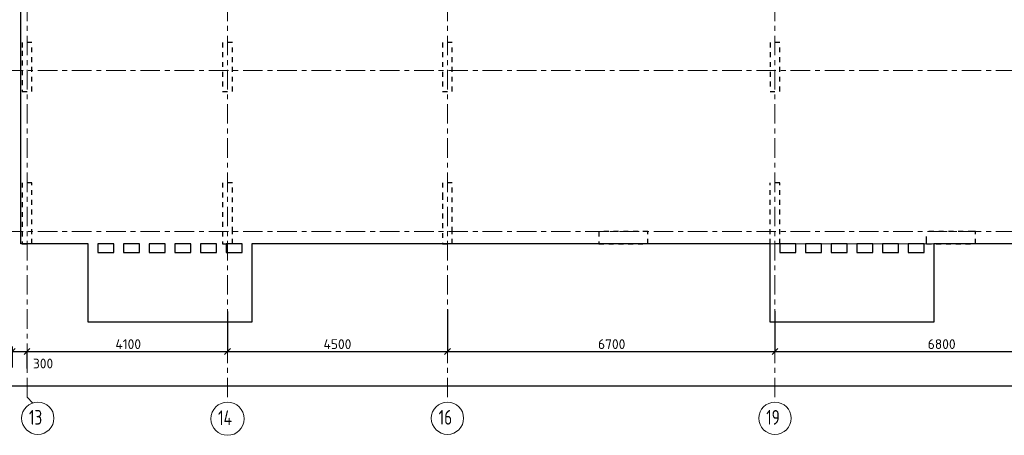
# Model space of a CAD drawing. Header units: metres. Extents: x -38 to 97, y -15 to 21.
# Tile 6 of 114: x 33 to 53, y -4 to 4. Entities that reach past the tile are written whole.
import ezdxf

# ---------------------------------------------------------------- set-up
doc = ezdxf.new("R2010")
doc.units = ezdxf.units.M
doc.header["$PDMODE"] = 65
for name, pattern in [('______11', [0.5, 0.4, -0.05, 0, -0.05]), ('______2', [0.0405, 0.03, -0.0105]), ('______5', [1.1, 0.8, -0.1, 0.1, -0.1])]:
    doc.linetypes.add(name, pattern=pattern)
for name, color, linetype, lineweight in [('XR$2$Осевая линия (1)', 7, '______5', 13), ('XR$2$Размерная линия (1)', 7, 'Continuous', 13), ('XR$4$Перекрытие (1)', 7, 'Continuous', 35)]:
    doc.layers.add(name, color=color, linetype=linetype, lineweight=lineweight)
doc.layers.add('XR$6$Стена_ бетон несущ.', color=7, linetype='Continuous', lineweight=70, true_color=0xb4b496)
doc.styles.add('ISOCPEUR', font='txt')
doc.dimstyles.new('DIMSTYLE_3', dxfattribs={"dimtxt": 0.2, "dimasz": 0.2, "dimexe": 0, "dimexo": 0, "dimgap": 0.1, "dimtad": 2, "dimdec": 0, "dimlfac": 1000, "dimrnd": 5, "dimzin": 12, "dimdsep": 46, "dimtxsty": 'ISOCPEUR', "dimblk1": 'ALL_ML_STRICH', "dimblk2": 'ALL_ML_STRICH', "dimsah": 1, "dimcen": 0, "dimclrd": 7, "dimclre": 256, "dimclrt": 7, "dimadec": 0, "dimazin": 0, "dimtfac": 1, "dimtdec": 0, "dimtix": 1, "dimtmove": 2, "dimatfit": 3, "dimfxl": 0, "dimtzin": 0, "dimlwd": 0, "dimlwe": -3, "dimarcsym": 0})
doc.dimstyles.new('DIMSTYLE_4', dxfattribs={"dimtxt": 0.2, "dimasz": 0.2, "dimexe": 0, "dimexo": 0, "dimgap": 0.1, "dimtad": 0, "dimdec": 0, "dimlfac": 1000, "dimrnd": 5, "dimzin": 12, "dimdsep": 46, "dimtxsty": 'ISOCPEUR', "dimblk1": 'ALL_ML_STRICH', "dimblk2": 'ALL_ML_STRICH', "dimsah": 1, "dimcen": 0, "dimclrd": 7, "dimclre": 256, "dimclrt": 7, "dimadec": 0, "dimazin": 0, "dimtfac": 1, "dimtdec": 0, "dimtix": 1, "dimtmove": 2, "dimatfit": 3, "dimfxl": 0, "dimtvp": 1.2, "dimtzin": 0, "dimlwd": 0, "dimlwe": -3, "dimarcsym": 0})

# ---------------------------------------------------------------- blocks, each defined once
blk = doc.blocks.new('ALL_ML_STRICH')
at = {"color": 0, "linetype": 'ByBlock', "lineweight": -2}
for p, q in [((-1, 0), (0.5, 0)), ((-0.3, -0.3), (0.3, 0.3)), ((0, -0.5), (0, 0.5))]:
    blk.add_line(p, q, dxfattribs=at)
blk = doc.blocks.new('*D12')
at = {"layer": 'DEFPOINTS', "color": 7, "linetype": 'Continuous', "lineweight": 13, "transparency": 33554687}
for p in [(0.5, -3.103), (0.5, -3.156), (61.6, -3.14)]:
    blk.add_point(p, dxfattribs=at)
at = {"layer": 'XR$2$Размерная линия (1)', "color": 9, "linetype": 'Continuous', "lineweight": -2, "true_color": 0xc7c7c7, "transparency": 33554687}
for p, q in [((0.5, -3.123), (0.5, -3.156)), ((61.6, -3.156), (61.6, -3.156))]:
    blk.add_line(p, q, dxfattribs=at)
at = {"layer": 'XR$2$Размерная линия (1)', "color": 7, "linetype": 'Continuous', "lineweight": -2, "transparency": 33554687}
blk.add_line((0.5, -3.156), (61.6, -3.156), dxfattribs=at)
at = {"layer": 'XR$2$Размерная линия (1)', "color": 7, "linetype": 'Continuous', "lineweight": 13, "transparency": 33554687, "xscale": 0.2, "yscale": 0.2, "zscale": 0.2, "rotation": 180}
blk.add_blockref('ALL_ML_STRICH', (0.5, -3.156), dxfattribs=at)
at = {"layer": 'XR$2$Размерная линия (1)', "color": 7, "linetype": 'Continuous', "lineweight": 13, "transparency": 33554687, "xscale": 0.2, "yscale": 0.2, "zscale": 0.2}
blk.add_blockref('ALL_ML_STRICH', (61.6, -3.156), dxfattribs=at)
at = {"layer": 'XR$2$Размерная линия (1)', "color": 7, "linetype": 'Continuous', "lineweight": 13, "transparency": 33554687, "insert": (31.1, -3.006), "char_height": 0.2, "width": 1, "attachment_point": 5, "style": 'ISOCPEUR'}
blk.add_mtext('\\A1;{61100}', dxfattribs=at)
blk = doc.blocks.new('*D20')
at = {"layer": 'DEFPOINTS', "color": 7, "linetype": 'Continuous', "lineweight": 13, "transparency": 33554687}
for p in [(32.55, -2.452), (32.55, -2.802), (32.85, -2.818)]:
    blk.add_point(p, dxfattribs=at)
at = {"layer": 'XR$2$Размерная линия (1)', "color": 9, "linetype": 'Continuous', "lineweight": -2, "true_color": 0xc7c7c7, "transparency": 33554687}
for p, q in [((32.55, -2.782), (32.55, -2.452)), ((32.85, -2.798), (32.85, -2.452))]:
    blk.add_line(p, q, dxfattribs=at)
at = {"layer": 'XR$2$Размерная линия (1)', "color": 7, "linetype": 'Continuous', "lineweight": -2, "transparency": 33554687}
blk.add_line((32.55, -2.452), (32.85, -2.452), dxfattribs=at)
at = {"layer": 'XR$2$Размерная линия (1)', "color": 7, "linetype": 'Continuous', "lineweight": 13, "transparency": 33554687, "xscale": 0.2, "yscale": 0.2, "zscale": 0.2, "rotation": 180}
blk.add_blockref('ALL_ML_STRICH', (32.55, -2.452), dxfattribs=at)
at = {"layer": 'XR$2$Размерная линия (1)', "color": 7, "linetype": 'Continuous', "lineweight": 13, "transparency": 33554687, "xscale": 0.2, "yscale": 0.2, "zscale": 0.2}
blk.add_blockref('ALL_ML_STRICH', (32.85, -2.452), dxfattribs=at)
at = {"layer": 'XR$2$Размерная линия (1)', "color": 7, "linetype": 'Continuous', "lineweight": 13, "transparency": 33554687, "insert": (33.178, -2.7), "char_height": 0.2, "width": 0.6, "attachment_point": 5, "style": 'ISOCPEUR'}
blk.add_mtext('\\A1;{300}', dxfattribs=at)
blk = doc.blocks.new('*D21')
at = {"layer": 'DEFPOINTS', "color": 7, "linetype": 'Continuous', "lineweight": 13, "transparency": 33554687}
for p in [(36.95, -1.617), (32.85, -2.452), (32.85, -2.818)]:
    blk.add_point(p, dxfattribs=at)
at = {"layer": 'XR$2$Размерная линия (1)', "color": 9, "linetype": 'Continuous', "lineweight": -2, "true_color": 0xc7c7c7, "transparency": 33554687}
for p, q in [((36.95, -1.637), (36.95, -2.452)), ((32.85, -2.798), (32.85, -2.452))]:
    blk.add_line(p, q, dxfattribs=at)
at = {"layer": 'XR$2$Размерная линия (1)', "color": 7, "linetype": 'Continuous', "lineweight": -2, "transparency": 33554687}
blk.add_line((32.85, -2.452), (36.95, -2.452), dxfattribs=at)
at = {"layer": 'XR$2$Размерная линия (1)', "color": 7, "linetype": 'Continuous', "lineweight": 13, "transparency": 33554687, "xscale": 0.2, "yscale": 0.2, "zscale": 0.2, "rotation": 180}
blk.add_blockref('ALL_ML_STRICH', (32.85, -2.452), dxfattribs=at)
at = {"layer": 'XR$2$Размерная линия (1)', "color": 7, "linetype": 'Continuous', "lineweight": 13, "transparency": 33554687, "xscale": 0.2, "yscale": 0.2, "zscale": 0.2}
blk.add_blockref('ALL_ML_STRICH', (36.95, -2.452), dxfattribs=at)
at = {"layer": 'XR$2$Размерная линия (1)', "color": 7, "linetype": 'Continuous', "lineweight": 13, "transparency": 33554687, "insert": (34.92, -2.302), "char_height": 0.2, "width": 0.8, "attachment_point": 5, "style": 'ISOCPEUR'}
blk.add_mtext('\\A1;{4100}', dxfattribs=at)
blk = doc.blocks.new('*D22')
at = {"layer": 'DEFPOINTS', "color": 7, "linetype": 'Continuous', "lineweight": 13, "transparency": 33554687}
for p in [(41.45, -1.575), (36.95, -1.617), (36.95, -2.452)]:
    blk.add_point(p, dxfattribs=at)
at = {"layer": 'XR$2$Размерная линия (1)', "color": 9, "linetype": 'Continuous', "lineweight": -2, "true_color": 0xc7c7c7, "transparency": 33554687}
for p, q in [((41.45, -1.595), (41.45, -2.452)), ((36.95, -1.637), (36.95, -2.452))]:
    blk.add_line(p, q, dxfattribs=at)
at = {"layer": 'XR$2$Размерная линия (1)', "color": 7, "linetype": 'Continuous', "lineweight": -2, "transparency": 33554687}
blk.add_line((36.95, -2.452), (41.45, -2.452), dxfattribs=at)
at = {"layer": 'XR$2$Размерная линия (1)', "color": 7, "linetype": 'Continuous', "lineweight": 13, "transparency": 33554687, "xscale": 0.2, "yscale": 0.2, "zscale": 0.2, "rotation": 180}
blk.add_blockref('ALL_ML_STRICH', (36.95, -2.452), dxfattribs=at)
at = {"layer": 'XR$2$Размерная линия (1)', "color": 7, "linetype": 'Continuous', "lineweight": 13, "transparency": 33554687, "xscale": 0.2, "yscale": 0.2, "zscale": 0.2}
blk.add_blockref('ALL_ML_STRICH', (41.45, -2.452), dxfattribs=at)
at = {"layer": 'XR$2$Размерная линия (1)', "color": 7, "linetype": 'Continuous', "lineweight": 13, "transparency": 33554687, "insert": (39.2, -2.302), "char_height": 0.2, "width": 0.8, "attachment_point": 5, "style": 'ISOCPEUR'}
blk.add_mtext('\\A1;{4500}', dxfattribs=at)
blk = doc.blocks.new('*D23')
at = {"layer": 'DEFPOINTS', "color": 7, "linetype": 'Continuous', "lineweight": 13, "transparency": 33554687}
for p in [(41.45, -1.575), (48.15, -1.606), (41.45, -2.452)]:
    blk.add_point(p, dxfattribs=at)
at = {"layer": 'XR$2$Размерная линия (1)', "color": 9, "linetype": 'Continuous', "lineweight": -2, "true_color": 0xc7c7c7, "transparency": 33554687}
for p, q in [((41.45, -1.595), (41.45, -2.452)), ((48.15, -1.626), (48.15, -2.452))]:
    blk.add_line(p, q, dxfattribs=at)
at = {"layer": 'XR$2$Размерная линия (1)', "color": 7, "linetype": 'Continuous', "lineweight": -2, "transparency": 33554687}
blk.add_line((41.45, -2.452), (48.15, -2.452), dxfattribs=at)
at = {"layer": 'XR$2$Размерная линия (1)', "color": 7, "linetype": 'Continuous', "lineweight": 13, "transparency": 33554687, "xscale": 0.2, "yscale": 0.2, "zscale": 0.2, "rotation": 180}
blk.add_blockref('ALL_ML_STRICH', (41.45, -2.452), dxfattribs=at)
at = {"layer": 'XR$2$Размерная линия (1)', "color": 7, "linetype": 'Continuous', "lineweight": 13, "transparency": 33554687, "xscale": 0.2, "yscale": 0.2, "zscale": 0.2}
blk.add_blockref('ALL_ML_STRICH', (48.15, -2.452), dxfattribs=at)
at = {"layer": 'XR$2$Размерная линия (1)', "color": 7, "linetype": 'Continuous', "lineweight": 13, "transparency": 33554687, "insert": (44.81, -2.302), "char_height": 0.2, "width": 0.8, "attachment_point": 5, "style": 'ISOCPEUR'}
blk.add_mtext('\\A1;{6700}', dxfattribs=at)
blk = doc.blocks.new('*D24')
at = {"layer": 'DEFPOINTS', "color": 7, "linetype": 'Continuous', "lineweight": 13, "transparency": 33554687}
for p in [(54.95, -1.403), (48.15, -1.606), (48.15, -2.452)]:
    blk.add_point(p, dxfattribs=at)
at = {"layer": 'XR$2$Размерная линия (1)', "color": 9, "linetype": 'Continuous', "lineweight": -2, "true_color": 0xc7c7c7, "transparency": 33554687}
for p, q in [((54.95, -1.423), (54.95, -2.452)), ((48.15, -1.626), (48.15, -2.452))]:
    blk.add_line(p, q, dxfattribs=at)
at = {"layer": 'XR$2$Размерная линия (1)', "color": 7, "linetype": 'Continuous', "lineweight": -2, "transparency": 33554687}
blk.add_line((48.15, -2.452), (54.95, -2.452), dxfattribs=at)
at = {"layer": 'XR$2$Размерная линия (1)', "color": 7, "linetype": 'Continuous', "lineweight": 13, "transparency": 33554687, "xscale": 0.2, "yscale": 0.2, "zscale": 0.2, "rotation": 180}
blk.add_blockref('ALL_ML_STRICH', (48.15, -2.452), dxfattribs=at)
at = {"layer": 'XR$2$Размерная линия (1)', "color": 7, "linetype": 'Continuous', "lineweight": 13, "transparency": 33554687, "xscale": 0.2, "yscale": 0.2, "zscale": 0.2}
blk.add_blockref('ALL_ML_STRICH', (54.95, -2.452), dxfattribs=at)
at = {"layer": 'XR$2$Размерная линия (1)', "color": 7, "linetype": 'Continuous', "lineweight": 13, "transparency": 33554687, "insert": (51.56, -2.302), "char_height": 0.2, "width": 0.8, "attachment_point": 5, "style": 'ISOCPEUR'}
blk.add_mtext('\\A1;{6800}', dxfattribs=at)

msp = doc.modelspace()

# ---------------------------------------------------------------- linework, layer by layer
at = {"layer": 'XR$2$Осевая линия (1)', "color": 253, "linetype": '______11', "lineweight": 13, "true_color": 0xa0a0a0, "transparency": 33554687}
for p, q in [((32.85, -3.39), (32.85, 19.78)), ((36.95, -3.39), (36.95, 8.76)), ((41.45, -3.39), (41.45, 8.13)), ((48.15, -3.39), (48.15, 8.13)), ((-2.63, 3.3), (62.6, 3.3)), ((-2.63, 0), (62.6, 0)), ((32.85, -3.39), (32.9702, -3.5102))]:
    msp.add_line(p, q, dxfattribs=at)
at = {"layer": 'XR$2$Осевая линия (1)', "color": 7, "linetype": 'Continuous', "lineweight": 13, "transparency": 33554687}
for centre, radius in [((33.0704, -3.8199), 0.3304), ((36.9521, -3.8291), 0.3396), ((41.4504, -3.8199), 0.3304), ((48.1504, -3.8199), 0.3304)]:
    msp.add_circle(centre, radius, dxfattribs=at)
at = {"layer": 'XR$4$Перекрытие (1)', "color": 7, "linetype": 'Continuous', "lineweight": 25, "transparency": 33554687}
for p, q in [((32.725, -0.2498), (32.725, 16.6502)), ((34.1, -0.2498), (32.725, -0.2498)), ((34.1, -0.5098), (34.1, -0.2498)), ((34.3, -0.2498), (34.3, -0.4298)), ((34.625, -0.2498), (34.3, -0.2498)), ((34.625, -0.4298), (34.625, -0.2498)), ((34.825, -0.2498), (34.825, -0.4298)), ((35.15, -0.2498), (34.825, -0.2498)), ((35.15, -0.4298), (35.15, -0.2498)), ((35.35, -0.2498), (35.35, -0.4298)), ((35.675, -0.2498), (35.35, -0.2498)), ((35.675, -0.4298), (35.675, -0.2498)), ((35.875, -0.2498), (35.875, -0.4298)), ((36.2, -0.2498), (35.875, -0.2498)), ((36.2, -0.4298), (36.2, -0.2498)), ((36.4, -0.2498), (36.4, -0.4298)), ((36.725, -0.2498), (36.4, -0.2498)), ((36.725, -0.4298), (36.725, -0.2498)), ((36.925, -0.2498), (36.925, -0.4298)), ((37.25, -0.2498), (36.925, -0.2498)), ((37.25, -0.4298), (37.25, -0.2498)), ((37.45, -0.2498), (37.45, -0.5098)), ((48.05, -0.2498), (37.45, -0.2498)), ((48.05, -0.5098), (48.05, -0.2498)), ((48.25, -0.2498), (48.25, -0.4298)), ((48.575, -0.2498), (48.25, -0.2498)), ((48.575, -0.4298), (48.575, -0.2498)), ((48.775, -0.2498), (48.775, -0.4298)), ((49.1, -0.2498), (48.775, -0.2498)), ((49.1, -0.4298), (49.1, -0.2498)), ((49.3, -0.2498), (49.3, -0.4298)), ((49.625, -0.2498), (49.3, -0.2498)), ((49.625, -0.4298), (49.625, -0.2498)), ((49.825, -0.2498), (49.825, -0.4298)), ((50.15, -0.2498), (49.825, -0.2498)), ((50.15, -0.4298), (50.15, -0.2498)), ((50.35, -0.2498), (50.35, -0.4298)), ((50.675, -0.2498), (50.35, -0.2498)), ((50.675, -0.4298), (50.675, -0.2498)), ((50.875, -0.2498), (50.875, -0.4298)), ((51.2, -0.2498), (50.875, -0.2498)), ((51.2, -0.4298), (51.2, -0.2498)), ((51.4, -0.2498), (51.4, -0.5098)), ((61.85, -0.2498), (51.4, -0.2498)), ((34.1, -1.8498), (34.1, -0.5098)), ((34.3, -0.4298), (34.625, -0.4298)), ((34.825, -0.4298), (35.15, -0.4298)), ((35.35, -0.4298), (35.675, -0.4298)), ((35.875, -0.4298), (36.2, -0.4298)), ((36.4, -0.4298), (36.725, -0.4298)), ((36.925, -0.4298), (37.25, -0.4298)), ((37.45, -0.5098), (37.45, -1.8498)), ((48.05, -1.8498), (48.05, -0.5098)), ((48.25, -0.4298), (48.575, -0.4298)), ((48.775, -0.4298), (49.1, -0.4298)), ((49.3, -0.4298), (49.625, -0.4298)), ((49.825, -0.4298), (50.15, -0.4298)), ((50.35, -0.4298), (50.675, -0.4298)), ((50.875, -0.4298), (51.2, -0.4298)), ((51.4, -0.5098), (51.4, -1.8498)), ((37.45, -1.8498), (34.1, -1.8498)), ((51.4, -1.8498), (48.05, -1.8498))]:
    msp.add_line(p, q, dxfattribs=at)
at = {"layer": 'XR$4$Перекрытие (1)', "color": 7, "linetype": '______2', "lineweight": 18, "transparency": 33554687}
for p, q in [((48.05, -0.2498), (48.25, -0.2498)), ((48.25, -0.2498), (48.05, -0.2498)), ((48.575, -0.2498), (48.775, -0.2498)), ((48.775, -0.2498), (48.575, -0.2498)), ((49.1, -0.2498), (49.3, -0.2498)), ((49.3, -0.2498), (49.1, -0.2498)), ((49.625, -0.2498), (49.825, -0.2498)), ((49.825, -0.2498), (49.625, -0.2498)), ((50.15, -0.2498), (50.35, -0.2498)), ((50.35, -0.2498), (50.15, -0.2498)), ((50.675, -0.2498), (50.875, -0.2498)), ((50.875, -0.2498), (50.675, -0.2498)), ((51.2, -0.2498), (51.4, -0.2498)), ((51.4, -0.2498), (51.2, -0.2498))]:
    msp.add_line(p, q, dxfattribs=at)
at = {"layer": 'XR$6$Стена_ бетон несущ.', "color": 253, "linetype": '______2', "lineweight": -3, "true_color": 0xa0a0a0, "transparency": 33554687}
for p, q in [((32.95, 3.87), (32.75, 3.87)), ((32.75, 3.87), (32.75, 3.7)), ((32.95, 2.87), (32.95, 3.87)), ((37.05, 3.87), (36.85, 3.87)), ((36.85, 3.87), (36.85, 2.87)), ((37.05, 2.87), (37.05, 3.87)), ((41.55, 3.87), (41.35, 3.87)), ((41.35, 3.87), (41.35, 2.87)), ((41.55, 2.87), (41.55, 3.87)), ((48.25, 3.87), (48.05, 3.87)), ((48.05, 3.87), (48.05, 2.87)), ((48.25, 2.87), (48.25, 3.87)), ((32.75, 3.7), (32.75, 3.7)), ((32.75, 3.7), (32.75, 2.87)), ((32.75, 2.87), (32.95, 2.87)), ((36.85, 2.87), (37.05, 2.87)), ((41.35, 2.87), (41.55, 2.87)), ((48.05, 2.87), (48.25, 2.87)), ((32.95, 1), (32.75, 1)), ((32.75, 1), (32.75, -0.25)), ((32.95, -0.25), (32.95, 1)), ((37.05, 1), (36.85, 1)), ((36.85, 1), (36.85, 0)), ((37.05, 0), (37.05, 1)), ((41.55, 1), (41.35, 1)), ((41.35, 1), (41.35, 0.75)), ((41.55, 0), (41.55, 1)), ((48.25, 1), (48.05, 1)), ((48.05, -0.25), (48.05, 1)), ((48.25, -0.25), (48.25, 1)), ((41.35, 0.75), (41.35, 0.57)), ((41.35, 0.57), (41.35, -0.25)), ((36.85, 0), (36.85, -0.25)), ((37.05, -0.25), (37.05, 0)), ((41.55, -0.25), (41.55, 0)), ((45.55, 0), (44.55, 0)), ((44.55, 0), (44.55, -0.25)), ((45.55, -0.25), (45.55, 0)), ((51.2497, -0.2), (51.2497, 0)), ((52.1998, 0), (51.2497, 0)), ((52.25, 0), (52.1998, 0)), ((52.25, -0.25), (52.25, 0)), ((51.2497, -0.25), (51.2497, -0.2)), ((32.75, -0.25), (32.95, -0.25)), ((36.85, -0.25), (37.05, -0.25)), ((41.35, -0.25), (41.55, -0.25)), ((44.55, -0.25), (45.55, -0.25)), ((48.25, -0.25), (48.05, -0.25)), ((51.2497, -0.25), (52.25, -0.25))]:
    msp.add_line(p, q, dxfattribs=at)

# ---------------------------------------------------------------- texts
at = {"layer": 'XR$2$Осевая линия (1)', "color": 7, "linetype": 'Continuous', "lineweight": 13, "transparency": 33554687, "char_height": 0.3, "attachment_point": 7, "style": 'ISOCPEUR'}
for s, insert, width in [('\\W0.75;13', (32.8904, -3.9504), 0.472281), ('\\W0.76;14', (36.7571, -3.9596), 0.504562), ('\\W0.75;16', (41.2704, -3.9504), 0.472281), ('\\W0.75;19', (47.9704, -3.9504), 0.472281)]:
    msp.add_mtext(s, dxfattribs=dict(at, insert=insert, width=width))

# ---------------------------------------------------------------- dimensions: what is measured, and where the dimension line sits
at = {"layer": 'XR$2$Размерная линия (1)', "color": 7, "linetype": 'Continuous', "lineweight": 13, "transparency": 33554687}
for base, p1, p2, dimstyle, picture, middle in [((54.95, -2.452), (48.15, -1.6259), (54.95, -1.4227), 'DIMSTYLE_3', '*D24', (51.56, -2.302)), ((41.45, -2.452), (36.95, -1.6372), (41.45, -1.5948), 'DIMSTYLE_3', '*D22', (39.2, -2.302)), ((48.15, -2.452), (41.45, -1.5948), (48.15, -1.6259), 'DIMSTYLE_3', '*D23', (44.81, -2.302)), ((36.95, -2.452), (32.85, -2.7982), (36.95, -1.6372), 'DIMSTYLE_3', '*D21', (34.92, -2.302)), ((32.85, -2.452), (32.55, -2.7816), (32.85, -2.7982), 'DIMSTYLE_4', '*D20', (33.1784, -2.6996)), ((61.6, -3.1563), (0.5, -3.1233), (61.6, -3.1563), 'DIMSTYLE_3', '*D12', (31.1, -3.0063))]:
    dim = msp.add_linear_dim(base=base, p1=p1, p2=p2, dimstyle=dimstyle, override={"dimpost": '<>', "dimclrd": 7, "dimclre": 9, "dimclrt": 7, "dimlwd": 0, "dimlwe": 65533}, dxfattribs=at)
    dim.commit()
    dim.dimension.update_dxf_attribs({"geometry": picture, "text_midpoint": middle, "dimtype": 160})

doc.saveas('drawing.dxf')
